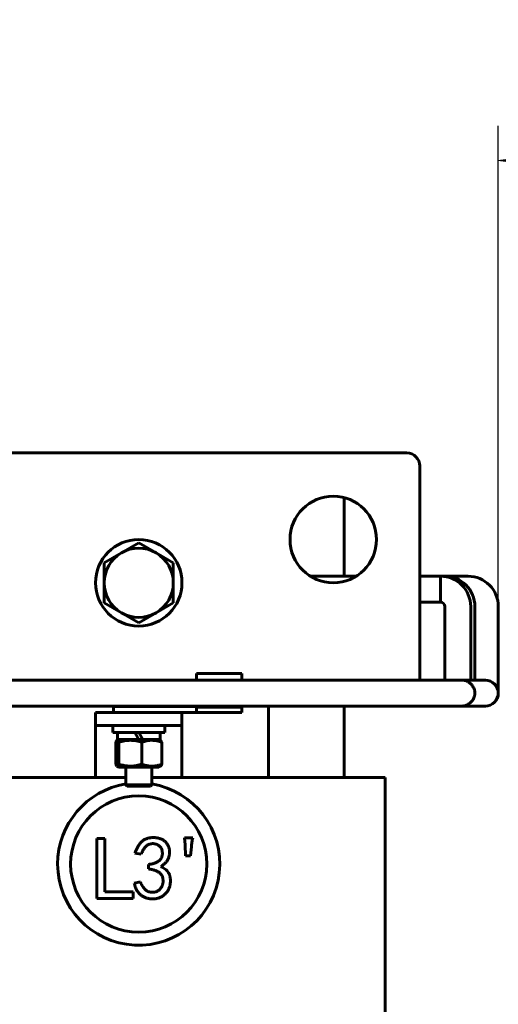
# Model space of a CAD drawing. Header units: millimetres. Extents: x 0 to 297, y 0 to 420.
# Tile 6 of 13: x 190 to 218, y 173 to 230. Entities that reach past the tile are written whole.
import ezdxf

# ---------------------------------------------------------------- set-up
doc = ezdxf.new("R2010")
doc.units = ezdxf.units.MM
doc.linetypes.add('K5LT_BASIC', pattern=[0])
doc.linetypes.add('K5LT_THIN', pattern=[0])
doc.layers.add('Системный слой', color=7, linetype='Continuous')
doc.styles.add('KDIMTEXTSTYLE', font='GOST_AU.SHX', dxfattribs={"width": 0.96, "oblique": 15, "height": 5})
doc.dimstyles.new('KDIMSTYLE (0.25)', dxfattribs={"dimtxt": 5, "dimasz": 1, "dimexe": 2, "dimexo": 0, "dimgap": 1, "dimtad": 1, "dimlfac": 4, "dimtxsty": 'KDIMTEXTSTYLE', "dimsah": 1, "dimcen": 0, "dimdle": 1, "dimadec": 0, "dimazin": 0, "dimtfac": 0.667, "dimtmove": 0, "dimatfit": 3, "dimfxl": 1, "dimtvp": 1, "dimtolj": 1, "dimtzin": 0, "dimarcsym": 0})

# ---------------------------------------------------------------- blocks, each defined once
blk = doc.blocks.new('U3')
at = {"layer": 'Системный слой', "color": 150, "linetype": 'K5LT_BASIC', "lineweight": 60, "true_color": 0x0080ff}
blk.add_line((212.329, 204.638), (184.829, 204.638), dxfattribs=at)
blk = doc.blocks.new('U24')
at = {"layer": 'Системный слой', "color": 150, "linetype": 'K5LT_BASIC', "lineweight": 60, "true_color": 0x0080ff}
for p, q in [((200.166, 191.513), (200.166, 191.888)), ((200.166, 189.947), (200.166, 190.013))]:
    blk.add_line(p, q, dxfattribs=at)
blk = doc.blocks.new('U25')
at = {"layer": 'Системный слой', "color": 150, "linetype": 'K5LT_BASIC', "lineweight": 60, "true_color": 0x0080ff}
for p, q in [((202.791, 191.513), (202.791, 191.888)), ((202.791, 189.947), (202.791, 190.013))]:
    blk.add_line(p, q, dxfattribs=at)
blk = doc.blocks.new('U30')
at = {"layer": 'Системный слой', "color": 150, "linetype": 'K5LT_BASIC', "lineweight": 60, "true_color": 0x0080ff}
for p, q in [((196.829, 188.088), (195.594, 188.088)), ((198.064, 188.088), (197.059, 188.088))]:
    blk.add_line(p, q, dxfattribs=at)
blk = doc.blocks.new('U33')
at = {"layer": 'Системный слой', "color": 150, "linetype": 'K5LT_BASIC', "lineweight": 60, "true_color": 0x0080ff}
for start, end in [(180, 80.7852), (99.199, 180)]:
    blk.add_arc((196.828, 180.884), 4.687, start, end, dxfattribs=at)
blk = doc.blocks.new('U47')
at = {"layer": 'Системный слой', "color": 150, "linetype": 'K5LT_BASIC', "lineweight": 60, "true_color": 0x0080ff}
for p, q in [((204.329, 185.888), (204.329, 190.013)), ((204.329, 135.888), (204.329, 140.888))]:
    blk.add_line(p, q, dxfattribs=at)
blk = doc.blocks.new('U59')
at = {"layer": 'Системный слой', "color": 150, "linetype": 'K5LT_BASIC', "lineweight": 60, "true_color": 0x0080ff}
for p, q in [((208.704, 201.638), (208.704, 197.513)), ((208.704, 190.013), (208.704, 185.888))]:
    blk.add_line(p, q, dxfattribs=at)
blk = doc.blocks.new('U72')
at = {"layer": 'Системный слой', "color": 150, "linetype": 'K5LT_BASIC', "lineweight": 60, "true_color": 0x0080ff}
for p, q in [((209.395, 197.513), (206.762, 197.513)), ((214.273, 197.513), (213.079, 197.513))]:
    blk.add_line(p, q, dxfattribs=at)
blk = doc.blocks.new('U73')
at = {"layer": 'Системный слой', "color": 150, "linetype": 'K5LT_BASIC', "lineweight": 60, "true_color": 0x0080ff}
blk.add_line((213.889, 191.513), (214.523, 191.513), dxfattribs=at)
blk = doc.blocks.new('U74')
at = {"layer": 'Системный слой', "color": 150, "linetype": 'K5LT_BASIC', "lineweight": 60, "true_color": 0x0080ff}
for p, q in [((188.079, 185.888), (196.079, 185.888)), ((197.579, 185.888), (205.579, 185.888))]:
    blk.add_line(p, q, dxfattribs=at)
blk = doc.blocks.new('U76')
at = {"layer": 'Системный слой', "color": 150, "linetype": 'K5LT_BASIC', "lineweight": 60, "true_color": 0x0080ff}
for p, q in [((195.519, 186.606), (195.495, 186.653)), ((195.683, 186.653), (195.645, 186.583)), ((195.543, 186.57), (195.519, 186.606)), ((195.568, 186.548), (195.543, 186.57)), ((195.607, 186.546), (195.568, 186.548)), ((195.645, 186.583), (195.607, 186.546))]:
    blk.add_line(p, q, dxfattribs=at)
blk = doc.blocks.new('U77')
at = {"layer": 'Системный слой', "color": 150, "linetype": 'K5LT_BASIC', "lineweight": 60, "true_color": 0x0080ff}
for p, q in [((195.495, 187.922), (195.519, 187.969)), ((195.519, 187.969), (195.543, 188.005)), ((195.543, 188.005), (195.568, 188.027)), ((195.568, 188.027), (195.589, 188.033)), ((195.589, 188.033), (195.59, 188.033)), ((195.59, 188.033), (195.591, 188.033)), ((195.591, 188.033), (195.593, 188.033)), ((195.593, 188.033), (195.596, 188.033)), ((195.596, 188.033), (195.604, 188.031)), ((195.604, 188.031), (195.613, 188.026)), ((195.613, 188.026), (195.614, 188.025)), ((195.614, 188.025), (195.615, 188.025)), ((195.615, 188.025), (195.617, 188.023)), ((195.617, 188.023), (195.621, 188.02)), ((195.621, 188.02), (195.628, 188.013)), ((195.628, 188.013), (195.637, 188.003)), ((195.637, 188.003), (195.638, 188.002)), ((195.638, 188.002), (195.639, 188)), ((195.639, 188), (195.642, 187.996)), ((195.642, 187.996), (195.648, 187.988)), ((195.648, 187.988), (195.659, 187.969)), ((195.659, 187.969), (195.682, 187.924)), ((195.682, 187.924), (195.683, 187.922))]:
    blk.add_line(p, q, dxfattribs=at)
blk = doc.blocks.new('U82')
at = {"layer": 'Системный слой', "color": 150, "linetype": 'K5LT_BASIC', "lineweight": 60, "true_color": 0x0080ff}
for p, q in [((196.079, 189.988), (196.079, 190.013)), ((196.079, 185.463), (196.079, 186.488))]:
    blk.add_line(p, q, dxfattribs=at)
blk = doc.blocks.new('U83')
at = {"layer": 'Системный слой', "color": 150, "linetype": 'K5LT_BASIC', "lineweight": 60, "true_color": 0x0080ff}
for p, q in [((196.079, 185.463), (197.231, 185.463)), ((197.231, 185.463), (197.579, 185.463))]:
    blk.add_line(p, q, dxfattribs=at)
blk = doc.blocks.new('U84')
at = {"layer": 'Системный слой', "color": 150, "linetype": 'K5LT_BASIC', "lineweight": 60, "true_color": 0x0080ff}
for p, q in [((197.191, 185.388), (196.154, 185.388)), ((197.504, 185.388), (197.191, 185.388))]:
    blk.add_line(p, q, dxfattribs=at)
blk = doc.blocks.new('U85')
at = {"layer": 'Системный слой', "color": 150, "linetype": 'K5LT_BASIC', "lineweight": 60, "true_color": 0x0080ff}
for p, q in [((197.579, 189.988), (197.579, 190.013)), ((197.579, 185.463), (197.579, 186.488))]:
    blk.add_line(p, q, dxfattribs=at)
blk = doc.blocks.new('KDIMARROW_01')
at = {"layer": 'Системный слой'}
blk.add_hatch(color=0, dxfattribs=at).paths.add_polyline_path([(0, 0), (-5, 0.658), (-4.5, 0), (-5, -0.658)])
at = {"layer": 'Системный слой', "color": 0, "linetype": 'K5LT_THIN', "lineweight": 18}
for p, q in [((-4.5, 0), (-5, 0.658)), ((-5, 0.658), (0, 0)), ((0, 0), (-5, -0.658)), ((-5, -0.658), (-4.5, 0)), ((0, 0), (-1, 0))]:
    blk.add_line(p, q, dxfattribs=at)

msp = doc.modelspace()

# ---------------------------------------------------------------- linework, layer by layer
at = {"layer": 'Системный слой', "color": 150, "linetype": 'K5LT_BASIC', "lineweight": 60, "true_color": 0x0080ff}
for p, q in [((213.0785, 191.6376), (213.0785, 203.8876)), ((208.7035, 202.0582), (208.7035, 201.6376)), ((196.8285, 199.447), (195.8285, 198.8697)), ((197.8285, 198.8697), (196.8285, 199.447)), ((195.8285, 198.8697), (194.8285, 198.2923)), ((198.8285, 198.2923), (197.8285, 198.8697)), ((194.8285, 198.2923), (194.8285, 197.1376)), ((198.8285, 197.1376), (198.8285, 198.2923)), ((214.2733, 197.5126), (214.2733, 196.0126)), ((214.2733, 197.5126), (214.5167, 197.5126)), ((214.5167, 197.5126), (215.8713, 197.5126)), ((194.8285, 197.1376), (194.8285, 195.9829)), ((198.8285, 195.9829), (198.8285, 197.1376)), ((194.8285, 195.9829), (195.8285, 195.4056)), ((197.8285, 195.4056), (198.8285, 195.9829)), ((214.2733, 196.0126), (213.0785, 196.0126)), ((214.5233, 195.7626), (214.5233, 191.7626)), ((216.0233, 195.7626), (216.0233, 191.7626)), ((216.2667, 195.7626), (216.2667, 191.7626)), ((217.6213, 195.7626), (217.6213, 191.7626)), ((195.8285, 195.4056), (196.8285, 194.8282)), ((196.8285, 194.8282), (197.8285, 195.4056)), ((200.1656, 191.8876), (202.7906, 191.8876)), ((214.5233, 191.7626), (214.5233, 191.5126)), ((216.0233, 191.7626), (216.0233, 191.5126)), ((216.2667, 191.7626), (216.2667, 191.5126)), ((217.6213, 191.7626), (217.6213, 190.7648)), ((178.8187, 191.5126), (215.5167, 191.5126)), ((215.5167, 191.5126), (216.8713, 191.5126)), ((178.8187, 190.0126), (215.5167, 190.0126)), ((194.3285, 188.8876), (194.3285, 189.6376)), ((194.3285, 189.6376), (199.3285, 189.6376)), ((195.3757, 189.9876), (195.3757, 189.6376)), ((195.3757, 189.9876), (197.138, 189.9876)), ((197.138, 189.9876), (200.1656, 189.9876)), ((199.3285, 189.6376), (200.1656, 189.6376)), ((199.3285, 188.8876), (199.3285, 189.6376)), ((200.1656, 189.9471), (202.7906, 189.9471)), ((200.1656, 189.9471), (200.1656, 189.6376)), ((200.1656, 189.6376), (202.7906, 189.6376)), ((202.7906, 189.9471), (202.7906, 189.6376)), ((216.8713, 190.0126), (215.5167, 190.0126)), ((194.3285, 185.8876), (194.3285, 188.8876)), ((194.3285, 188.8876), (199.3285, 188.8876)), ((195.3285, 188.8876), (195.3285, 188.4876)), ((198.3285, 188.8876), (198.3285, 188.4876)), ((199.3285, 185.8876), (199.3285, 188.8876)), ((198.3285, 188.4876), (195.3285, 188.4876)), ((195.5935, 188.4876), (195.5935, 188.0876)), ((196.8285, 188.0876), (196.5976, 188.4876)), ((196.8285, 188.4876), (197.0595, 188.0876)), ((198.0635, 188.4876), (198.0635, 188.0876)), ((195.4952, 186.6534), (195.4952, 187.9218)), ((195.6723, 188.0876), (195.5678, 188.0273)), ((195.6831, 186.6534), (195.6831, 187.9218)), ((197.0595, 188.0876), (196.8285, 188.0876)), ((197.0163, 186.6534), (197.0163, 187.9218)), ((197.9848, 188.0876), (198.0892, 188.0273)), ((198.1618, 186.6534), (198.1618, 187.9218)), ((195.6723, 186.4876), (195.5678, 186.5479)), ((197.9848, 186.4876), (195.6723, 186.4876)), ((197.9848, 186.4876), (198.0892, 186.5479)), ((205.5785, 185.8876), (211.0785, 185.8876)), ((211.0785, 185.8876), (211.0785, 140.8876)), ((196.1535, 185.3876), (196.0785, 185.4626)), ((197.5035, 185.3876), (197.5785, 185.4626)), ((194.4058, 182.3649), (194.8721, 182.3649)), ((194.4058, 178.8976), (194.4058, 182.3649)), ((194.8721, 182.3649), (194.8721, 179.2829)), ((199.5073, 181.9999), (199.4667, 182.4054)), ((199.4667, 182.4054), (199.9534, 182.4054)), ((196.9768, 181.4524), (196.6118, 181.5133)), ((199.5276, 181.3511), (199.5073, 181.9999)), ((199.8723, 181.8782), (199.8317, 181.3511)), ((199.8317, 181.3511), (199.5276, 181.3511)), ((197.4026, 180.6008), (197.4026, 180.8644)), ((196.5713, 179.7898), (196.9363, 179.8506)), ((194.8721, 179.2829), (196.5145, 179.2829)), ((196.5145, 179.2829), (196.5145, 178.8976)), ((196.5145, 178.8976), (194.4058, 178.8976))]:
    msp.add_line(p, q, dxfattribs=at)
for centre, radius in [((208.0785, 199.6376), 2.5), ((196.8285, 197.1376), 2.5), ((196.8279, 180.884), 3.9375)]:
    msp.add_circle(centre, radius, dxfattribs=at)
for centre, radius, start, end in [((212.3285, 203.8876), 0.75, 0, 90), ((196.8285, 197.1376), 2, 60, 120), ((196.8285, 197.1376), 2, 120, 180), ((196.8285, 197.1376), 2, 0, 60), ((214.2733, 195.7626), 1.75, 0, 90), ((214.5167, 195.7626), 1.75, 0, 90), ((215.8713, 195.7626), 1.75, 0, 90), ((196.8285, 197.1376), 2, 180, 240), ((196.8285, 197.1376), 2, 300, 0), ((214.2733, 195.7626), 0.25, 0, 90), ((196.8285, 197.1376), 2, 240, 300), ((212.3285, 191.6376), 0.75, 350.40593, 0), ((216.8713, 190.7626), 0.75, 0, 90), ((216.8713, 190.7626), 0.75, 269.98695, 0)]:
    msp.add_arc(centre, radius, start, end, dxfattribs=at)
for points, knots in [([(216.2667, 190.7626), (216.2667, 190.7629), (216.2667, 190.7632), (216.2667, 190.7637), (216.2667, 190.764), (216.2667, 190.7644), (216.2667, 190.7646), (216.2667, 190.7651), (216.2666, 190.7655), (216.2666, 190.767), (216.2666, 190.768), (216.2666, 190.7713), (216.2666, 190.7735), (216.2664, 190.78), (216.2663, 190.7843), (216.2658, 190.7973), (216.2653, 190.806), (216.2632, 190.8319), (216.2611, 190.8491), (216.2534, 190.898), (216.246, 190.9296), (216.2267, 190.9929), (216.2145, 191.0245), (216.1852, 191.0876), (216.1679, 191.119), (216.1283, 191.1805), (216.1059, 191.2105), (216.0632, 191.2602), (216.0431, 191.2801), (216.0161, 191.3074), (216.0082, 191.3141), (215.9717, 191.3463), (215.941, 191.3697), (215.8775, 191.4113), (215.8447, 191.4297), (215.7783, 191.4607), (215.7448, 191.4735), (215.6782, 191.4934), (215.6452, 191.5008), (215.5806, 191.5102), (215.5491, 191.5126), (215.5173, 191.5126), (215.5171, 191.5126), (215.5169, 191.5126)], [0, 0, 0, 0, 0.014965, 0.014965, 0.0299299, 0.0299299, 0.0397467, 0.0397467, 0.0598599, 0.0598599, 0.1197198, 0.1197198, 0.2394395, 0.2394395, 0.4788791, 0.4788791, 0.9577582, 0.9577582, 1.9155163, 1.9155163, 3.6954819, 3.6954819, 5.5641388, 5.5641388, 7.5340028, 7.5340028, 9.5948087, 9.5948087, 11.151221, 11.151221, 11.7158748, 11.7158748, 13.8366315, 13.8366315, 15.9046871, 15.9046871, 17.8739135, 17.8739135, 19.7401011, 19.7401011, 21.4820446, 21.4820446, 21.4940632, 21.4940632, 21.4940632, 21.4940632]), ([(215.5167, 190.0126), (215.5184, 190.0126), (215.5201, 190.0126), (215.5246, 190.0127), (215.5273, 190.0127), (215.5354, 190.0129), (215.5407, 190.013), (215.5567, 190.0138), (215.5673, 190.0145), (215.5991, 190.0175), (215.6201, 190.0205), (215.673, 190.0306), (215.7046, 190.039), (215.7679, 190.0605), (215.7997, 190.0738), (215.8627, 190.1054), (215.8938, 190.1239), (215.9546, 190.1657), (215.9842, 190.1892), (216.0405, 190.2407), (216.0672, 190.2687), (216.1161, 190.328), (216.1385, 190.3592), (216.1778, 190.4237), (216.195, 190.4567), (216.2234, 190.5233), (216.235, 190.5567), (216.2491, 190.6102), (216.2534, 190.6298), (216.2579, 190.6558), (216.2589, 190.662), (216.2603, 190.6715), (216.2607, 190.6746), (216.2613, 190.6794), (216.2615, 190.6809), (216.2618, 190.6833), (216.2619, 190.6841), (216.2621, 190.6853), (216.2621, 190.6857), (216.2622, 190.6863), (216.2622, 190.6865), (216.2622, 190.6868), (216.2622, 190.6869), (216.2623, 190.687), (216.2623, 190.6871), (216.2623, 190.6872), (216.2623, 190.6873), (216.2623, 190.6874), (216.2623, 190.6874), (216.2623, 190.6876), (216.2623, 190.6876), (216.2624, 190.6878), (216.2624, 190.6879), (216.2624, 190.6882), (216.2624, 190.6883), (216.2625, 190.6888), (216.2625, 190.689), (216.2626, 190.6897), (216.2626, 190.6901), (216.2627, 190.6912), (216.2628, 190.6919), (216.263, 190.6937), (216.2631, 190.6947), (216.2634, 190.6973), (216.2635, 190.6989), (216.264, 190.7033), (216.2642, 190.7062), (216.2648, 190.7132), (216.2651, 190.7174), (216.2658, 190.7279), (216.2661, 190.7342), (216.2665, 190.7479), (216.2667, 190.7552), (216.2667, 190.7626)], [0, 0, 0, 0, 0.0940387, 0.0940387, 0.2468515, 0.2468515, 0.5407223, 0.5407223, 1.1284639, 1.1284639, 2.3039471, 2.3039471, 4.1042745, 4.1042745, 5.9970235, 5.9970235, 7.9868767, 7.9868767, 10.066696, 10.066696, 12.1917017, 12.1917017, 14.3068557, 14.3068557, 16.3554145, 16.3554145, 18.3047153, 18.3047153, 19.4112171, 19.4112171, 19.7626936, 19.7626936, 19.9384726, 19.9384726, 20.0263749, 20.0263749, 20.0703297, 20.0703297, 20.092308, 20.092308, 20.1032974, 20.1032974, 20.1087922, 20.1087922, 20.1120506, 20.1120506, 20.1153091, 20.1153091, 20.1185676, 20.1185676, 20.1221613, 20.1221613, 20.1276562, 20.1276562, 20.1375912, 20.1375912, 20.1519663, 20.1519663, 20.1739466, 20.1739466, 20.2136872, 20.2136872, 20.2711881, 20.2711881, 20.359122, 20.359122, 20.5180951, 20.5180951, 20.7481073, 20.7481073, 21.1000964, 21.1000964, 21.5059368, 21.5059368, 21.5059368, 21.5059368]), ([(195.6831, 187.9218), (195.7908, 187.9555), (195.9, 187.9836), (196.1226, 188.0227), (196.2368, 188.0335), (196.4622, 188.0335), (196.5741, 188.023), (196.7968, 187.9842), (196.9079, 187.9557), (197.0163, 187.9218)], [0.0021519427, 0.0021519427, 0.0021519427, 0.0021519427, 0.0036088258, 0.0036088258, 0.005065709, 0.005065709, 0.0065225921, 0.0065225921, 0.0079794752, 0.0079794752, 0.0079794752, 0.0079794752]), ([(197.0163, 187.9218), (197.2034, 187.9899), (197.3932, 188.0333), (197.6367, 188.0335), (197.6856, 188.0309), (197.7824, 188.0207), (197.8304, 188.0132), (197.9738, 187.984), (198.0682, 187.9559), (198.1618, 187.9218)], [0.0000002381, 0.0000002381, 0.0000002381, 0.0000002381, 0.0029156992, 0.0029156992, 0.0036445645, 0.0036445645, 0.0043734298, 0.0043734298, 0.0058311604, 0.0058311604, 0.0058311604, 0.0058311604]), ([(198.1618, 187.9218), (198.1515, 187.9447), (198.1336, 187.9795), (198.1094, 188.0122), (198.0955, 188.0237), (198.0892, 188.0273)], [0, 0, 0, 0, 2.5908083, 4.4726928, 6, 6, 6, 6]), ([(197.0163, 186.6534), (196.9136, 186.6213), (196.7595, 186.5814), (196.5802, 186.5549), (196.4698, 186.5449), (196.3726, 186.5408), (196.2645, 186.5427), (196.1575, 186.5507), (196.0449, 186.5653), (195.8849, 186.5953), (195.762, 186.6287), (195.6831, 186.6534)], [0, 0, 0, 0, 2.8247485, 4.1914722, 4.821915, 5.7767851, 6.7804492, 7.6939102, 8.6214149, 9.7871309, 12, 12, 12, 12]), ([(198.1618, 186.6534), (198.1102, 186.6346), (198.0367, 186.6106), (197.9045, 186.5758), (197.8038, 186.5567), (197.7037, 186.5461), (197.6419, 186.5423), (197.5796, 186.5413), (197.5173, 186.5432), (197.4424, 186.5488), (197.351, 186.561), (197.2041, 186.5911), (197.0913, 186.6261), (197.0163, 186.6534)], [0, 0, 0, 0, 1.9309999, 2.7414897, 4.8929967, 5.6314044, 6.3765427, 7.1239497, 7.8724229, 8.6164949, 9.8197394, 11.1921232, 14, 14, 14, 14]), ([(198.0892, 186.5479), (198.0962, 186.552), (198.1186, 186.5712), (198.1426, 186.6118), (198.1597, 186.6487), (198.1618, 186.6534)], [0, 0, 0, 0, 1.7103472, 5.4664925, 6, 6, 6, 6]), ([(196.6118, 181.5133), (196.6331, 181.572), (196.6746, 181.6864), (196.752, 181.8473), (196.842, 181.9924), (196.9262, 182.1018), (197.0003, 182.1804), (197.0617, 182.2311), (197.1267, 182.2771), (197.1972, 182.3157), (197.2722, 182.3485), (197.3522, 182.3737), (197.4365, 182.3932), (197.5244, 182.4065), (197.613, 182.4135), (197.7, 182.4164), (197.7843, 182.412), (197.8659, 182.4046), (197.9444, 182.3898), (198.0201, 182.3706), (198.0927, 182.3447), (198.1628, 182.3151), (198.2283, 182.2797), (198.29, 182.2409), (198.3453, 182.1959), (198.3973, 182.1483), (198.4419, 182.0942), (198.4831, 182.0368), (198.519, 181.9748), (198.5488, 181.9084), (198.5737, 181.8396), (198.5923, 181.7684), (198.6062, 181.696), (198.6127, 181.6216), (198.6134, 181.546), (198.608, 181.4687), (198.5966, 181.3899), (198.5797, 181.3098), (198.5554, 181.2299), (198.5203, 181.1521), (198.4758, 181.0769), (198.4219, 181.0043), (198.3586, 180.9343), (198.2851, 180.8677), (198.2031, 180.8025), (198.1431, 180.7631), (198.1123, 180.7428)], [0, 0, 0, 0, 0.0474644, 0.0924887, 0.135475, 0.1769674, 0.1972903, 0.2174162, 0.2373714, 0.2578142, 0.2783543, 0.2995383, 0.3214187, 0.3441338, 0.3670489, 0.3889408, 0.4102756, 0.4311237, 0.4512424, 0.4709051, 0.4904653, 0.5097307, 0.5287159, 0.5470332, 0.5650435, 0.5828138, 0.6005035, 0.6182453, 0.6364913, 0.6548865, 0.6734863, 0.6919963, 0.7107705, 0.7294984, 0.7487196, 0.7681758, 0.7883602, 0.8091874, 0.8303141, 0.8517809, 0.8738761, 0.8965984, 0.9204467, 0.9454984, 0.97192, 1, 1, 1, 1]), ([(197.4026, 180.8644), (197.437, 180.8679), (197.5035, 180.8747), (197.5991, 180.8927), (197.6876, 180.913), (197.7687, 180.9387), (197.8426, 180.9687), (197.9096, 181.0028), (197.9689, 181.0424), (198.0209, 181.0861), (198.0664, 181.1336), (198.1048, 181.1849), (198.1368, 181.2394), (198.1618, 181.2977), (198.1794, 181.3596), (198.192, 181.4246), (198.1958, 181.4932), (198.1944, 181.5638), (198.1869, 181.6337), (198.1708, 181.6999), (198.1482, 181.7611), (198.1193, 181.818), (198.0815, 181.8688), (198.0378, 181.9149), (197.987, 181.9557), (197.9301, 181.9907), (197.8692, 182.0193), (197.8068, 182.0425), (197.7431, 182.0565), (197.6787, 182.0641), (197.6132, 182.0653), (197.5468, 182.0571), (197.4793, 182.0428), (197.4113, 182.0213), (197.3437, 181.991), (197.2802, 181.9472), (197.2209, 181.8922), (197.1636, 181.8271), (197.112, 181.7491), (197.0621, 181.6609), (197.0161, 181.5612), (196.9903, 181.4897), (196.9768, 181.4524)], [0, 0, 0, 0, 0.0346279, 0.0670302, 0.097477, 0.1256632, 0.1522368, 0.1773884, 0.2009232, 0.2235527, 0.2453943, 0.2667337, 0.2876601, 0.3086917, 0.3301416, 0.3521026, 0.3749979, 0.3988532, 0.4228625, 0.4453314, 0.4670165, 0.488239, 0.5090779, 0.5302096, 0.5518132, 0.5742469, 0.597043, 0.6191997, 0.6408208, 0.6623075, 0.6841505, 0.7063853, 0.7292324, 0.7532102, 0.7778108, 0.803296, 0.8301304, 0.8587779, 0.8900428, 0.9237671, 0.9602734, 1, 1, 1, 1]), ([(199.9534, 182.4054), (199.935, 182.3178), (199.8984, 182.1435), (199.8809, 181.9663), (199.8723, 181.8782)], [0, 0, 0, 0, 0.5027795, 1, 1, 1, 1]), ([(198.1123, 180.7428), (198.1576, 180.7213), (198.2463, 180.6794), (198.3649, 180.5944), (198.4667, 180.4943), (198.5372, 180.3985), (198.5848, 180.3149), (198.6131, 180.2462), (198.6348, 180.1729), (198.6505, 180.0952), (198.6604, 180.0129), (198.6629, 179.9257), (198.66, 179.8336), (198.6502, 179.7386), (198.6345, 179.6431), (198.6094, 179.5512), (198.5773, 179.4639), (198.5371, 179.3809), (198.4885, 179.3031), (198.4312, 179.2305), (198.3676, 179.1617), (198.2954, 179.0994), (198.219, 179.0427), (198.1387, 178.9935), (198.0562, 178.9521), (197.971, 178.9188), (197.8831, 178.894), (197.7929, 178.8768), (197.7, 178.8668), (197.6055, 178.8657), (197.5113, 178.8713), (197.4196, 178.8854), (197.3306, 178.9042), (197.2453, 178.932), (197.1625, 178.9653), (197.0837, 179.0071), (197.0077, 179.0548), (196.9353, 179.1091), (196.8674, 179.1708), (196.8057, 179.2396), (196.7496, 179.3146), (196.7022, 179.3974), (196.6584, 179.4855), (196.6233, 179.5812), (196.5924, 179.6828), (196.5784, 179.7536), (196.5713, 179.7898)], [0, 0, 0, 0, 0.0353833, 0.0692705, 0.1025623, 0.13598, 0.1530165, 0.1704708, 0.18839, 0.2069955, 0.2264245, 0.246968, 0.2685728, 0.2915207, 0.3145081, 0.3368773, 0.3587738, 0.3802259, 0.4019327, 0.4234948, 0.4455346, 0.4681122, 0.4907681, 0.5127759, 0.5345433, 0.5560063, 0.5773522, 0.5989781, 0.6208696, 0.6433506, 0.6656967, 0.6875237, 0.70891, 0.7299007, 0.7509362, 0.7719157, 0.7928347, 0.8143218, 0.8358715, 0.8575523, 0.8795708, 0.9019429, 0.9249779, 0.949008, 0.973929, 1, 1, 1, 1]), ([(196.9363, 179.8506), (196.9506, 179.8081), (196.9789, 179.7246), (197.04, 179.6093), (197.1129, 179.5052), (197.183, 179.4273), (197.2462, 179.3741), (197.2961, 179.3392), (197.3486, 179.3094), (197.4051, 179.2874), (197.4635, 179.2686), (197.5254, 179.258), (197.5897, 179.252), (197.6558, 179.2509), (197.7217, 179.2569), (197.7854, 179.269), (197.8457, 179.2868), (197.9026, 179.3116), (197.9552, 179.3439), (198.0054, 179.3805), (198.0514, 179.4246), (198.0928, 179.4747), (198.1302, 179.5285), (198.1625, 179.5847), (198.1892, 179.6429), (198.2092, 179.7032), (198.2247, 179.7651), (198.2332, 179.8291), (198.2373, 179.8949), (198.2346, 179.9617), (198.2278, 180.0276), (198.214, 180.0907), (198.1953, 180.1497), (198.1721, 180.2058), (198.1418, 180.2571), (198.107, 180.305), (198.0669, 180.349), (198.0205, 180.3889), (197.9683, 180.426), (197.909, 180.4601), (197.842, 180.4902), (197.7686, 180.5191), (197.6873, 180.5435), (197.5991, 180.566), (197.5034, 180.5856), (197.437, 180.5956), (197.4026, 180.6008)], [0, 0, 0, 0, 0.0421545, 0.0827972, 0.1221768, 0.1614951, 0.1808753, 0.1998131, 0.218676, 0.2374728, 0.2566836, 0.2763067, 0.2964043, 0.3173563, 0.3383914, 0.3585206, 0.3781819, 0.3974704, 0.416687, 0.4360372, 0.4558515, 0.476407, 0.4970419, 0.5173929, 0.5373034, 0.5571791, 0.5770478, 0.5972554, 0.617769, 0.6389669, 0.6600494, 0.6800419, 0.6995475, 0.7182171, 0.7369917, 0.7553545, 0.7738496, 0.792872, 0.8127936, 0.8339915, 0.8570584, 0.8818013, 0.9081599, 0.9368209, 0.9673369, 1, 1, 1, 1])]:
    msp.add_open_spline(points, degree=3, knots=knots, dxfattribs=at)
for points in [[(217.6213, 190.7626), (217.6213, 191.1553), (217.2641, 191.5125), (216.8714, 191.5126)], [(216.8714, 190.0126), (217.2641, 190.0127), (217.6213, 190.37), (217.6213, 190.7626)]]:
    msp.add_open_spline(points, degree=3, dxfattribs=at)

# ---------------------------------------------------------------- block references
at = {"layer": 'Системный слой'}
for name in ['U3', 'U59', 'U72', 'U24', 'U25', 'U73', 'U82', 'U85', 'U47', 'U77', 'U30', 'U76', 'U74', 'U33', 'U83', 'U84']:
    msp.add_blockref(name, (0, 0), dxfattribs=at)

# ---------------------------------------------------------------- dimensions: what is measured, and where the dimension line sits
at = {"layer": 'Системный слой', "color": 7}
msp.add_linear_dim(base=(109.141, 221.5376), p1=(217.6213, 193.7626), p2=(109.141, 195.3501), location=(163.3811, 221.5376), text='\\H5.0;\\W0.965;\\Q15;\\H5.0;\\W0.965;\\Q15;\\Q15;Ш', dimstyle='KDIMSTYLE (0.25)', override={"dimexo": 0, "dimblk1": 'KDIMARROW_01', "dimblk2": 'KDIMARROW_01', "dimse1": 0, "dimse2": 0, "dimclrt": 7, "dimtolj": 1}, dxfattribs=at).render()

doc.saveas('drawing.dxf')
